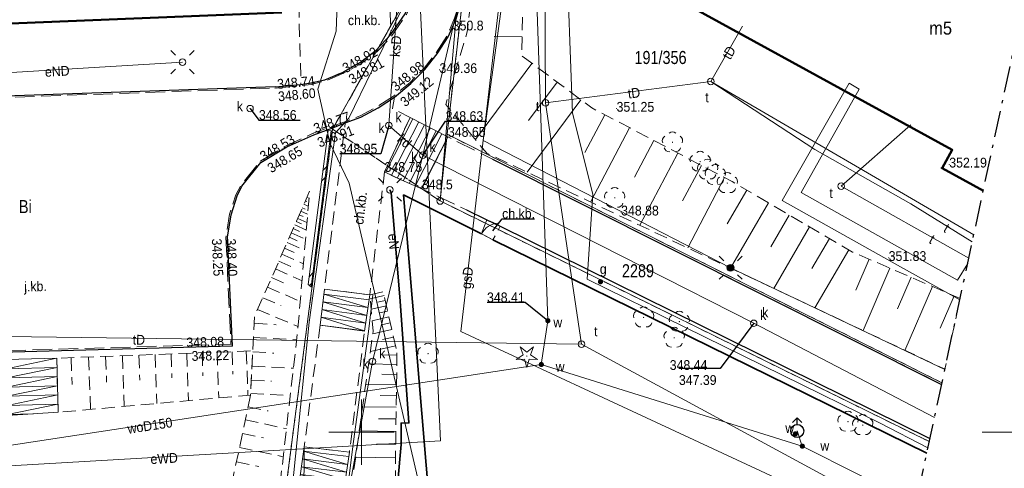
# Model space of a CAD drawing. Header units: metres. Extents: x 6605396 to 6605688, y 5559202 to 5559407.
# Tile 5 of 12: x 6605574 to 6605649, y 5559247 to 5559282. Entities that reach past the tile are written whole.
import ezdxf

# ---------------------------------------------------------------- set-up
doc = ezdxf.new("R2010")
doc.units = ezdxf.units.M
doc.header["$MEASUREMENT"] = 0
for name, pattern in [('1.0_0.5', [1.5, 1, -0.5]), ('1.5_0.5', [2, 1.5, -0.5]), ('212-500', [3.5, 2, -0.625, 0.25, -0.625]), ('219-500', [0]), ('egug-500', [1, 0.5, -0.5]), ('otof_500', [0])]:
    doc.linetypes.add(name, pattern=pattern)
doc.layers.get('0').update_dxf_attribs({"color": 2, "linetype": 'CONTINUOUS', "lineweight": 5})
for name, color, linetype in [('000 Inne (niezydentyfikowane)', 7, 'CONTINUOUS'), ('202-punkt graniczny', 7, 'CONTINUOUS'), ('203-punkt graniczny', 7, 'CONTINUOUS'), ('210-oznaczenie konturu użytku gruntowego', 7, 'CONTINUOUS'), ('211-numer działki ewidencyjnej', 7, 'CONTINUOUS'), ('218-kontur użytku gruntowego', 7, 'CONTINUOUS'), ('219-działka ewidencyjna', 7, 'CONTINUOUS'), ('312-budynek ewidencyjny', 7, 'CONTINUOUS'), ('312-oznaczenie budynku ewidencyjnego-Atr117', 7, 'CONTINUOUS'), ('chodnik', 7, 'CONTINUOUS'), ('chodnik-Atr17', 7, 'CONTINUOUS'), ('drzewo iglaste', 7, 'CONTINUOUS'), ('drzewo liściaste', 7, 'CONTINUOUS'), ('furtka', 7, 'CONTINUOUS'), ('hydrant', 7, 'CONTINUOUS'), ('inna budowla', 7, 'CONTINUOUS'), ('jezdnia', 7, 'CONTINUOUS'), ('jezdnia-Atr17', 7, 'CONTINUOUS'), ('komora podziemna', 7, 'CONTINUOUS'), ('krawężnik', 7, 'CONTINUOUS'), ('latarnia', 7, 'CONTINUOUS'), ('maszt oświetleniowy', 7, 'CONTINUOUS'), ('Obszar opracowania', 7, 'CONTINUOUS'), ('obudowa ochronna przewodu', 7, 'CONTINUOUS'), ('ogrodzenie trwałe', 7, 'CONTINUOUS'), ('pikieta naturalna', 7, 'CONTINUOUS'), ('pikieta naturalna-Atr2', 7, 'CONTINUOUS'), ('pikieta sztuczna', 7, 'CONTINUOUS'), ('pikieta sztuczna-Atr2', 7, 'CONTINUOUS'), ('plac gier i zabaw', 7, 'CONTINUOUS'), ('przewód ciepłowniczy', 7, 'CONTINUOUS'), ('przewód elektroenergetyczny podziemny', 7, 'CONTINUOUS'), ('przewód elektroenergetyczny podziemny-Atr1', 7, 'CONTINUOUS'), ('przewód gazowy', 7, 'CONTINUOUS'), ('przewód gazowy-Atr1', 7, 'CONTINUOUS'), ('przewód kanalizacyjny', 7, 'CONTINUOUS'), ('przewód kanalizacyjny-Atr1', 7, 'CONTINUOUS'), ('przewód telekomunikacyjny podziemny', 7, 'CONTINUOUS'), ('przewód telekomunikacyjny podziemny-Atr1', 7, 'CONTINUOUS'), ('przewód wodociągowy', 7, 'CONTINUOUS'), ('przewód wodociągowy-Atr1', 7, 'CONTINUOUS'), ('Punkt budynku', 7, 'CONTINUOUS'), ('rzedna', 7, 'CONTINUOUS'), ('rzedna-Atr2', 7, 'CONTINUOUS'), ('rzedna-Atr3', 7, 'CONTINUOUS'), ('schody w ciągu komunikacyjnym', 7, 'CONTINUOUS'), ('skarpa nieumocniona', 7, 'CONTINUOUS'), ('studnia kanalizacyjna', 7, 'CONTINUOUS'), ('studnia kanalizacyjna-Atr17', 7, 'CONTINUOUS'), ('słup przewodów napowietrznych', 7, 'CONTINUOUS'), ('Wstawianie ramki sekcyjnej z opisem', 7, 'CONTINUOUS'), ('właz do komory lub kanału - okrągły', 7, 'CONTINUOUS'), ('właz do komory lub kanału - okrągły-Atr17', 7, 'CONTINUOUS'), ('zasuwa lub zawór', 7, 'CONTINUOUS'), ('zasuwa lub zawór-Atr17', 7, 'CONTINUOUS'), ('ściana oporowa (poligon)', 7, 'CONTINUOUS')]:
    doc.layers.add(name, color=color, linetype=linetype)
doc.styles.get("Standard").update_dxf_attribs({"font": 'Working1250.shx', "width": 0.75})
doc.linetypes.add('902-500', pattern='A,3.75,0,[1,ksztalty.shx,S=0.5,R=0,X=0,Y=0],3.75', length=7.5)

# ---------------------------------------------------------------- blocks, each defined once
blk = doc.blocks.new('PUNKTBUD')
at = {"color": 0}
blk.add_circle((0, 0), 0.045, dxfattribs=at)
blk = doc.blocks.new('203')
at = {"linetype": 'Continuous', "lineweight": 0}
h = blk.add_hatch(color=0, dxfattribs=at)
edge = h.paths.add_edge_path()
edge.add_arc((0, 0), 0.045, 0, 360)
blk = doc.blocks.new('202')
at = {"color": 0, "linetype": 'Continuous', "lineweight": 0}
blk.add_circle((0, 0), 0.25, dxfattribs=at)
blk = doc.blocks.new('OP021')
at = {"linetype": 'Continuous', "lineweight": 13}
h = blk.add_hatch(color=0, dxfattribs=at)
edge = h.paths.add_edge_path()
edge.add_arc((0, 0), 0.05, 0, 360)
at = {"color": 0, "linetype": 'Continuous', "lineweight": 13}
for centre, start, end in [((0, 0.4), 49.272, 130.728), ((-0.38, 0.124), 121.308, 202.548), ((0.38, 0.124), 337.452, 58.692), ((-0.235, -0.324), 193.221, 274.871), ((0.235, -0.324), 265.129, 346.779)]:
    blk.add_arc(centre, 0.4, start, end, dxfattribs=at)
blk = doc.blocks.new('US15')
at = {"color": 0, "linetype": 'Continuous', "lineweight": 13}
blk.add_circle((0, 0), 0.25, dxfattribs=at)
blk = doc.blocks.new('US22')
at = {"color": 0, "linetype": 'Continuous', "lineweight": 13}
blk.add_circle((0, 0), 0.25, dxfattribs=at)
blk = doc.blocks.new('PW01')
at = {"linetype": 'Continuous', "lineweight": 13}
h = blk.add_hatch(color=0, dxfattribs=at)
edge = h.paths.add_edge_path()
edge.add_arc((0, 0), 0.045, 0, 360)
blk = doc.blocks.new('SUEM')
at = {"linetype": 'Continuous'}
h = blk.add_hatch(color=0, dxfattribs=at)
h.dxf.hatch_style = 1
edge = h.paths.add_edge_path()
edge.add_arc((0, 0), 0.25, 0, 360)
at = {"color": 0, "linetype": 'Continuous'}
for p, q in [((-0.53, 0.531), (-0.882, 0.885)), ((0.532, 0.531), (0.884, 0.885)), ((-0.53, -0.53), (-0.882, -0.883)), ((0.532, -0.53), (0.884, -0.883))]:
    blk.add_line(p, q, dxfattribs=at)
blk.add_circle((0, 0), 0.25, dxfattribs=at)
blk = doc.blocks.new('SM01')
at = {"color": 0, "linetype": 'Continuous', "lineweight": 13}
for p, q in [((-0.53, 0.531), (-0.883, 0.884)), ((0.531, 0.531), (0.884, 0.884)), ((-0.53, -0.53), (-0.883, -0.883)), ((0.531, -0.53), (0.884, -0.883))]:
    blk.add_line(p, q, dxfattribs=at)
blk.add_circle((0, 0), 0.25, dxfattribs=at)
blk = doc.blocks.new('US25')
at = {"linetype": 'Continuous', "lineweight": 0}
h = blk.add_hatch(color=0, dxfattribs=at)
edge = h.paths.add_edge_path()
edge.add_arc((0, 0), 0.2, 0, 360)
blk = doc.blocks.new('SUWH')
at = {"color": 0, "linetype": 'Continuous'}
for p in [(-0.354, 0.646), (0, 0.5), (0.354, 0.646)]:
    blk.add_line(p, (0, 1), dxfattribs=at)
blk.add_circle((0, 0), 0.5, dxfattribs=at)
blk = doc.blocks.new('OK04')
at = {"color": 0, "linetype": 'Continuous', "lineweight": 0}
blk.add_arc((1.5, 0.001), 1.5, 120, 180, dxfattribs=at)
blk = doc.blocks.new('OP011')
at = {"linetype": 'Continuous', "lineweight": 13}
h = blk.add_hatch(color=0, dxfattribs=at)
edge = h.paths.add_edge_path()
edge.add_arc((0, 0), 0.05, 0, 360)
at = {"color": 0, "linetype": 'Continuous', "lineweight": 13}
for p, q in [((-0.828, -0.268), (-0.283, 0.093)), ((-0.283, 0.093), (-0.512, 0.706)), ((-0.512, 0.706), (0, 0.299)), ((0, 0.299), (0.512, 0.706)), ((0.512, 0.706), (0.283, 0.093)), ((0.283, 0.093), (0.828, -0.268)), ((-0.175, -0.24), (-0.828, -0.268)), ((0, -0.87), (-0.175, -0.24)), ((0.175, -0.24), (0, -0.87)), ((0.828, -0.268), (0.175, -0.24))]:
    blk.add_line(p, q, dxfattribs=at)

msp = doc.modelspace()

# ---------------------------------------------------------------- linework, layer by layer
at = {"layer": '000 Inne (niezydentyfikowane)', "color": 7, "linetype": 'Continuous', "lineweight": 13}
for p, q in [((6605612.28, 5559280.25), (6605610.14, 5559280.3)), ((6605613.04, 5559278.23), (6605608.71, 5559272.41)), ((6605614.97, 5559276.8), (6605612.78, 5559273.85)), ((6605616.79, 5559275.45), (6605612.67, 5559269.91)), ((6605618.62, 5559274.3), (6605617.1, 5559271.42)), ((6605620.5, 5559273.31), (6605617.52, 5559267.62)), ((6605622.37, 5559272.34), (6605620.89, 5559269.53)), ((6605624.2, 5559271.37), (6605621.3, 5559265.84)), ((6605626.01, 5559270.42), (6605624.58, 5559267.7)), ((6605627.79, 5559269.49), (6605624.97, 5559264.11)), ((6605629.5, 5559268.52), (6605628, 5559265.96)), ((6605631.14, 5559267.56), (6605628.23, 5559262.57)), ((6605632.74, 5559266.62), (6605631.33, 5559264.2)), ((6605634.3, 5559265.72), (6605631.55, 5559261.01)), ((6605635.81, 5559264.83), (6605634.48, 5559262.54)), ((6605637.29, 5559263.96), (6605634.7, 5559259.52)), ((6605638.86, 5559263.24), (6605637.84, 5559260.88)), ((6605640.45, 5559262.56), (6605638.4, 5559257.78)), ((6605642.07, 5559261.86), (6605641.03, 5559259.44)), ((6605601.73, 5559260.46), (6605600.66, 5559260.22)), ((6605643.71, 5559261.16), (6605641.6, 5559256.27)), ((6605601.81, 5559260.08), (6605601.25, 5559259.96)), ((6605645.36, 5559260.44), (6605644.29, 5559257.97)), ((6605601.9, 5559259.68), (6605600.73, 5559259.42)), ((6605601.99, 5559259.27), (6605601.38, 5559259.13)), ((6605602.09, 5559258.83), (6605600.81, 5559258.54)), ((6605602.2, 5559258.37), (6605601.52, 5559258.22)), ((6605602.31, 5559257.86), (6605600.85, 5559257.53)), ((6605602.44, 5559257.27), (6605601.6, 5559257.09)), ((6605602.59, 5559256.62), (6605600.67, 5559256.19)), ((6605602.71, 5559255.93), (6605601.66, 5559255.9)), ((6605602.7, 5559255.2), (6605600.53, 5559255.23)), ((6605602.69, 5559254.43), (6605601.56, 5559254.45)), ((6605602.68, 5559253.63), (6605600.31, 5559253.67)), ((6605602.66, 5559252.8), (6605601.43, 5559252.82)), ((6605602.65, 5559251.93), (6605600.08, 5559251.96)), ((6605602.64, 5559251.02), (6605601.3, 5559251.04)), ((6605602.63, 5559250.07), (6605599.82, 5559250.11)), ((6605602.61, 5559249.08), (6605601.15, 5559249.1)), ((6605602.6, 5559248.05), (6605599.54, 5559248.09))]:
    msp.add_line(p, q, dxfattribs=at)
at = {"layer": '218-kontur użytku gruntowego', "color": 3, "linetype": 'egug-500', "lineweight": 18, "flags": 128}
for points in [[(6605604.2, 5559284.6), (6605597.78, 5559273.2)], [(6605597.78, 5559273.2), (6605604.2, 5559284.6)], [(6605606.55, 5559272.81), (6605607.82, 5559283.98)], [(6605607.82, 5559283.98), (6605606.55, 5559272.81)], [(6605593.27, 5559238.55), (6605597.78, 5559273.2)], [(6605597.78, 5559273.2), (6605593.27, 5559238.55)], [(6605597.78, 5559273.2), (6605606.02, 5559267.7)], [(6605606.02, 5559267.7), (6605597.78, 5559273.2)], [(6605644.431, 5559253.784), (6605606.55, 5559272.81)], [(6605606.55, 5559272.81), (6605644.431, 5559253.784)], [(6605606.02, 5559267.7), (6605643.462, 5559249.287)], [(6605643.462, 5559249.287), (6605606.02, 5559267.7)]]:
    msp.add_lwpolyline(points, dxfattribs=at)
at = {"layer": '219-działka ewidencyjna', "color": 7, "linetype": '219-500', "lineweight": 18, "flags": 128}
for points in [[(6605606.02, 5559267.7), (6605609.96, 5559313.32)], [(6605604.2, 5559284.6), (6605597.78, 5559273.2)], [(6605607.82, 5559283.98), (6605606.55, 5559272.81)], [(6605597.78, 5559273.2), (6605589.649, 5559210.756)], [(6605606.02, 5559267.7), (6605606.55, 5559272.81)], [(6605644.431, 5559253.784), (6605606.55, 5559272.81)], [(6605643.462, 5559249.287), (6605606.02, 5559267.7)]]:
    msp.add_lwpolyline(points, dxfattribs=at)
at = {"layer": '312-budynek ewidencyjny', "color": 7, "linetype": 'Continuous', "lineweight": 50, "flags": 128}
for points in [[(6605645.21, 5559271.62), (6605618.86, 5559286.08)], [(6605593.89, 5559282.13), (6605568.06, 5559281.07)], [(6605644.44, 5559270.22), (6605645.21, 5559271.62)], [(6605647.599, 5559268.486), (6605644.44, 5559270.22)]]:
    msp.add_lwpolyline(points, dxfattribs=at)
at = {"layer": 'chodnik', "color": 7, "linetype": '1.0_0.5', "lineweight": 18, "flags": 128}
for points in [[(6605595.19, 5559282.75), (6605595.36, 5559276.62), (6605596.12, 5559276.74), (6605597.18, 5559276.97), (6605598.58, 5559277.57), (6605599.92, 5559278.32), (6605601.11, 5559279.23), (6605602.25, 5559280.44), (6605601.83, 5559291.06), (6605601.78, 5559291.05), (6605597.75, 5559290.91), (6605597.97, 5559284.81), (6605596.7, 5559283.86), (6605595.8, 5559283.19)], [(6605603.71, 5559274.09), (6605602.36, 5559274.77), (6605602.51, 5559275.65), (6605601.28, 5559274.84), (6605599.94, 5559274.11), (6605598.75, 5559273.67), (6605597.15, 5559260.96), (6605600.63, 5559260.52), (6605601.76, 5559269.92), (6605603.08, 5559269.29), (6605601.76, 5559269.92)], [(6605609.6, 5559266.27), (6605609.18, 5559265.18), (6605610.06, 5559264.73), (6605610.61, 5559265.78)], [(6605596.82, 5559258.2), (6605595.61, 5559248.88), (6605599.07, 5559248.48), (6605600.23, 5559257.75)]]:
    msp.add_lwpolyline(points, close=True, dxfattribs=at)
at = {"layer": 'chodnik-Atr17', "color": 7, "flags": 128}
msp.add_lwpolyline([(6605610.06, 5559265.41), (6605610.76, 5559266.34), (6605613.236, 5559266.34)], dxfattribs=at)
at = {"layer": 'furtka', "color": 7, "linetype": 'otof_500', "lineweight": 18, "flags": 128}
msp.add_lwpolyline([(6605609.18, 5559265.18), (6605610.06, 5559264.73)], dxfattribs=at)
at = {"layer": 'inna budowla', "color": 7, "linetype": 'Continuous', "lineweight": 18, "flags": 128}
msp.add_lwpolyline([(6605597.05, 5559231.05), (6605597.69, 5559235.54), (6605598.76, 5559244.39), (6605599.34, 5559248.91), (6605600.56, 5559257.91), (6605600.87, 5559260.52)], dxfattribs=at)
at = {"layer": 'jezdnia', "color": 7, "linetype": '1.5_0.5', "lineweight": 18, "flags": 128}
msp.add_lwpolyline([(6605569.83, 5559275.53), (6605570.33, 5559261.6), (6605559.04, 5559261.38), (6605559.35, 5559257.42), (6605570.48, 5559257.58), (6605570.53, 5559256.19), (6605590, 5559256.74), (6605589.61, 5559264.93), (6605589.89, 5559266.69), (6605590.37, 5559268.16), (6605590.76, 5559268.9), (6605592.25, 5559270.75), (6605594.22, 5559271.93), (6605596.3, 5559272.88), (6605597.78, 5559273.42), (6605598.73, 5559273.76), (6605599.9, 5559274.21), (6605601.23, 5559274.94), (6605602.45, 5559275.72), (6605603.71, 5559276.78), (6605604.79, 5559277.86), (6605605.7, 5559279.04), (6605606.53, 5559280.33), (6605607.12, 5559281.69), (6605607.54, 5559283.16), (6605609.69, 5559306.63), (6605609.81, 5559307.3), (6605610.33, 5559308.33), (6605610.73, 5559309), (6605611.42, 5559309.83), (6605611.91, 5559310.27), (6605612.77, 5559310.93), (6605613.51, 5559311.2), (6605613.85, 5559311.23), (6605614.22, 5559312.04), (6605606.93, 5559315.54), (6605605.44, 5559298.46), (6605604.25, 5559284.49), (6605604.04, 5559283.39), (6605603.44, 5559281.98), (6605602.3, 5559280.31), (6605601.2, 5559279.15), (6605599.98, 5559278.22), (6605598.62, 5559277.47), (6605597.22, 5559276.88), (6605596.13, 5559276.62), (6605595.35, 5559276.53), (6605593.39, 5559276.34)], close=True, dxfattribs=at)
for points in [[(6605644.405, 5559253.666), (6605610.02, 5559270.9), (6605606.61, 5559272.6), (6605604.6, 5559268.62), (6605608.03, 5559267.02)], [(6605608.03, 5559267.02), (6605610.61, 5559265.78), (6605643.511, 5559249.514)]]:
    msp.add_lwpolyline(points, dxfattribs=at)
at = {"layer": 'krawężnik', "color": 7, "linetype": 'Continuous', "lineweight": 25, "flags": 128}
for points in [[(6605596.35, 5559272.77), (6605597.8, 5559273.31), (6605598.75, 5559273.67), (6605599.94, 5559274.11), (6605601.28, 5559274.84), (6605602.51, 5559275.65), (6605603.77, 5559276.68), (6605604.85, 5559277.77), (6605605.79, 5559278.97), (6605606.64, 5559280.26), (6605607.23, 5559281.65), (6605607.66, 5559283.13), (6605609.79, 5559306.64)], [(6605599.92, 5559278.32), (6605601.11, 5559279.23), (6605602.25, 5559280.44), (6605603.33, 5559282.02), (6605603.94, 5559283.39), (6605604.13, 5559284.48), (6605605.14, 5559295.9)], [(6605593.38, 5559276.44), (6605595.36, 5559276.62), (6605596.12, 5559276.74), (6605597.18, 5559276.97), (6605598.58, 5559277.57), (6605599.92, 5559278.32)], [(6605593.38, 5559276.44), (6605569.74, 5559275.61), (6605570.22, 5559261.68), (6605559.14, 5559261.48)], [(6605590.02, 5559266.65), (6605590.47, 5559268.1), (6605590.84, 5559268.84), (6605592.29, 5559270.65), (6605594.27, 5559271.84), (6605596.35, 5559272.77)], [(6605610.02, 5559270.9), (6605644.405, 5559253.666)], [(6605559.35, 5559257.33), (6605570.39, 5559257.49), (6605570.45, 5559256.08), (6605590.12, 5559256.61), (6605589.74, 5559264.94), (6605590.02, 5559266.65)], [(6605608.03, 5559267.02), (6605609.6, 5559266.27), (6605610.61, 5559265.78), (6605643.511, 5559249.514)]]:
    msp.add_lwpolyline(points, dxfattribs=at)
at = {"layer": 'Obszar opracowania', "color": 7, "linetype": '212-500', "lineweight": 25, "flags": 128}
msp.add_lwpolyline([(6605574.41, 5559385.49), (6605566.82, 5559298.44), (6605521.47, 5559277.55), (6605522.93, 5559208.52), (6605592.75, 5559210.86), (6605640.73, 5559236.61), (6605668.25, 5559364.32)], close=True, dxfattribs=at)
at = {"layer": 'obudowa ochronna przewodu', "color": 1, "linetype": 'Continuous', "lineweight": 35, "flags": 128}
msp.add_lwpolyline([(6605602, 5559237.73), (6605598.73, 5559237.99), (6605598.66, 5559237.99), (6605598.73, 5559237.99), (6605602, 5559237.73), (6605603.04, 5559249.06), (6605603.02, 5559250.71), (6605603.62, 5559250.72), (6605602.95, 5559260.03), (6605602.27, 5559268.34), (6605602.17, 5559268.56)], dxfattribs=at)
at = {"layer": 'ogrodzenie trwałe', "color": 7, "linetype": '902-500', "lineweight": 35, "flags": 128}
for points in [[(6605609.18, 5559265.18), (6605603.21, 5559268.16), (6605605.3, 5559243.23), (6605606.63, 5559242.54)], [(6605643.273, 5559248.409), (6605610.06, 5559264.73)]]:
    msp.add_lwpolyline(points, dxfattribs=at)
at = {"layer": 'plac gier i zabaw', "color": 7, "linetype": '1.0_0.5', "lineweight": 18, "flags": 128}
msp.add_lwpolyline([(6605643.273, 5559248.409), (6605610.06, 5559264.73), (6605609.18, 5559265.18), (6605603.21, 5559268.16), (6605605.3, 5559243.23)], dxfattribs=at)
at = {"layer": 'przewód ciepłowniczy', "color": 212, "linetype": 'Continuous', "lineweight": 18, "flags": 128}
msp.add_lwpolyline([(6605645.801, 5559260.145), (6605641.26, 5559262.65), (6605632.21, 5559267.74), (6605637.33, 5559276.72), (6605638.09, 5559276.27), (6605633.66, 5559268.36), (6605645.63, 5559261.63), (6605646.4, 5559262.921)], dxfattribs=at)
at = {"layer": 'przewód elektroenergetyczny podziemny', "color": 1, "linetype": 'Continuous', "lineweight": 18, "flags": 128}
for points in [[(6605590.942, 5559210.799), (6605591.33, 5559210.93), (6605593.89, 5559237.92), (6605595.99, 5559258.44), (6605597.99, 5559272.92), (6605599.03, 5559274.03), (6605604.31, 5559284.94), (6605603.62, 5559300.19), (6605602.62, 5559311.72), (6605598.84, 5559323.47), (6605598.12, 5559343.5)], [(6605644.653, 5559254.814), (6605628.25, 5559262.59), (6605609.31, 5559272.34), (6605611.55, 5559288.75), (6605613.46, 5559305), (6605618.41, 5559314.16), (6605615.29, 5559316.14)], [(6605605.78, 5559314.82), (6605604.34, 5559310.22), (6605602.8, 5559307.79), (6605601.04, 5559306.33), (6605599.45, 5559303.65), (6605598.48, 5559292.34), (6605598.06, 5559280.7), (6605596.65, 5559276.26), (6605597.58, 5559272.15), (6605599.05, 5559269.06), (6605604.88, 5559244.04)], [(6605569.53, 5559247.24), (6605606.04, 5559249.34), (6605604.09, 5559291.09), (6605603.25, 5559311.57), (6605592.7, 5559310.99)], [(6605563.12, 5559280.45), (6605563.81, 5559278.59), (6605567.67, 5559277.2), (6605586.29, 5559278.32)], [(6605602, 5559237.73), (6605603.04, 5559249.06), (6605603.02, 5559250.71), (6605603.62, 5559250.72), (6605602.95, 5559260.03), (6605602.27, 5559268.34), (6605602.17, 5559268.56)]]:
    msp.add_lwpolyline(points, dxfattribs=at)
at = {"layer": 'przewód gazowy', "color": 52, "linetype": 'Continuous', "lineweight": 18, "flags": 128}
for points in [[(6605641.85, 5559241.808), (6605607.59, 5559257.71), (6605612, 5559295.51), (6605613.69, 5559307), (6605615.02, 5559312.65), (6605623.63, 5559328.12), (6605630.97, 5559342.28)], [(6605616.55, 5559302.76), (6605615.72, 5559300.88), (6605615.42, 5559299.11), (6605615.66, 5559287.56), (6605616.15, 5559274.42), (6605617.7, 5559268.22), (6605617.28, 5559261.71), (6605639.71, 5559250.7), (6605643.357, 5559248.8)]]:
    msp.add_lwpolyline(points, dxfattribs=at)
at = {"layer": 'przewód kanalizacyjny', "color": 34, "linetype": 'Continuous', "lineweight": 18, "flags": 128}
for points in [[(6605598.22, 5559241.19), (6605600.84, 5559255.41), (6605604.69, 5559271.21), (6605611.95, 5559302.08), (6605612.54, 5559313.34), (6605611.71, 5559348.4), (6605636.19, 5559359.14), (6605647.05, 5559355.53), (6605655.79, 5559351.81), (6605659.73, 5559350.24), (6605664.614, 5559347.448)], [(6605595.35, 5559333.19), (6605596.33, 5559326.9), (6605597.79, 5559310.05), (6605602.37, 5559303.98), (6605603.11, 5559288.5), (6605602.09, 5559273.48)], [(6605602.09, 5559273.48), (6605604.69, 5559271.21)], [(6605604.69, 5559271.21), (6605630.02, 5559258.34), (6605643.859, 5559251.13)]]:
    msp.add_lwpolyline(points, dxfattribs=at)
at = {"layer": 'przewód telekomunikacyjny podziemny', "color": 30, "linetype": 'Continuous', "lineweight": 18, "flags": 128}
for points in [[(6605616.84, 5559256.75), (6605614.09, 5559275.21), (6605613.96, 5559299.94)], [(6605626.74, 5559276.85), (6605629.15, 5559281.08)], [(6605614.09, 5559275.21), (6605626.74, 5559276.85)], [(6605626.74, 5559276.85), (6605646.87, 5559265.104)], [(6605646.755, 5559264.571), (6605642.05, 5559267.48), (6605634.71, 5559271.63), (6605626.74, 5559276.85)], [(6605646.487, 5559263.327), (6605636.71, 5559268.83), (6605642.05, 5559273.53)], [(6605568.96, 5559257.39), (6605616.84, 5559256.75)], [(6605616.84, 5559256.75), (6605642.118, 5559243.05)]]:
    msp.add_lwpolyline(points, dxfattribs=at)
at = {"layer": 'przewód wodociągowy', "color": 5, "linetype": 'Continuous', "lineweight": 18, "flags": 128}
for points in [[(6605613.76, 5559255.19), (6605614.26, 5559258.54), (6605613.37, 5559284.43), (6605612.63, 5559308.24), (6605614.16, 5559334.2), (6605619.52, 5559344.33), (6605630.28, 5559365.54)], [(6605561.6, 5559247.25), (6605613.76, 5559255.19)], [(6605613.76, 5559255.19), (6605633.74, 5559248.94), (6605642.444, 5559244.563)], [(6605633.35, 5559250.1), (6605633.74, 5559248.94)]]:
    msp.add_lwpolyline(points, dxfattribs=at)
at = {"layer": 'rzedna-Atr2', "color": 7, "flags": 128}
for points in [[(6605591.46, 5559274.77), (6605592.14, 5559273.89), (6605595.286, 5559273.89)], [(6605602.09, 5559273.48), (6605601.47, 5559271.31), (6605598.324, 5559271.31)], [(6605604.69, 5559271.21), (6605606.43, 5559273.8), (6605609.576, 5559273.8)], [(6605614.26, 5559258.54), (6605612.52, 5559259.93), (6605609.603, 5559259.93)], [(6605630.02, 5559258.34), (6605627.44, 5559254.88), (6605624.294, 5559254.88)]]:
    msp.add_lwpolyline(points, dxfattribs=at)
at = {"layer": 'schody w ciągu komunikacyjnym', "color": 7, "linetype": 'Continuous', "lineweight": 18, "flags": 128}
msp.add_lwpolyline([(6605603.08, 5559269.29), (6605604.6, 5559268.62), (6605606.61, 5559272.6), (6605603.71, 5559274.09), (6605601.76, 5559269.92)], close=True, dxfattribs=at)
for points in [[(6605601.831, 5559269.886), (6605603.932, 5559273.976)], [(6605602.283, 5559269.671), (6605604.377, 5559273.747)], [(6605602.734, 5559269.455), (6605604.822, 5559273.519)], [(6605603.187, 5559269.243), (6605605.267, 5559273.29)], [(6605603.645, 5559269.041), (6605605.711, 5559273.062)], [(6605604.104, 5559268.839), (6605606.156, 5559272.833)], [(6605604.562, 5559268.637), (6605606.601, 5559272.605)], [(6605597.15, 5559260.96), (6605596.82, 5559258.2), (6605596.82, 5559258.2), (6605600.23, 5559257.75), (6605600.23, 5559257.75), (6605600.63, 5559260.52), (6605600.63, 5559260.52), (6605597.15, 5559260.96), (6605596.82, 5559258.2), (6605600.23, 5559257.76), (6605596.89, 5559258.8), (6605600.32, 5559258.35), (6605596.96, 5559259.39), (6605600.4, 5559258.95), (6605597.03, 5559259.99), (6605600.49, 5559259.54), (6605597.11, 5559260.58), (6605600.57, 5559260.14)], [(6605576.67, 5559255.67), (6605576.77, 5559251.53), (6605576.77, 5559251.53), (6605572.89, 5559251.29), (6605572.89, 5559251.29), (6605572.78, 5559255.56), (6605572.78, 5559255.56), (6605576.67, 5559255.67), (6605572.78, 5559255.56), (6605576.67, 5559255.66), (6605572.8, 5559254.86), (6605576.69, 5559254.96), (6605572.82, 5559254.16), (6605576.7, 5559254.26), (6605572.83, 5559253.46), (6605576.72, 5559253.56), (6605572.85, 5559252.76), (6605576.74, 5559252.86), (6605572.87, 5559252.06), (6605576.75, 5559252.16), (6605572.89, 5559251.36), (6605574.87, 5559251.41)], [(6605595.61, 5559248.88), (6605595.06, 5559244.99), (6605595.06, 5559244.99), (6605598.5, 5559244.56), (6605598.5, 5559244.56), (6605599.07, 5559248.48), (6605599.07, 5559248.48), (6605595.61, 5559248.88), (6605595.57, 5559244.93), (6605598.5, 5559244.57), (6605595.14, 5559245.58), (6605598.59, 5559245.17), (6605595.23, 5559246.18), (6605598.67, 5559245.76), (6605595.31, 5559246.77), (6605598.76, 5559246.35), (6605595.4, 5559247.36), (6605598.85, 5559246.95), (6605595.48, 5559247.96), (6605598.93, 5559247.54), (6605595.56, 5559248.55), (6605599.02, 5559248.14)]]:
    msp.add_lwpolyline(points, dxfattribs=at)
at = {"layer": 'skarpa nieumocniona', "color": 7, "linetype": '1.0_0.5', "lineweight": 18, "flags": 128}
for points in [[(6605612.42, 5559286.26), (6605612.25, 5559278.82), (6605617.63, 5559274.82), (6605628.36, 5559269.19), (6605637.59, 5559263.79), (6605645.82, 5559260.24), (6605644.66, 5559254.83), (6605609.59, 5559271.36), (6605606.44, 5559275.09), (6605608.09, 5559280.65), (6605609.78, 5559294.86)], [(6605568.29, 5559236.83), (6605568.36, 5559231.79), (6605580.21, 5559231.91), (6605591.91, 5559229.92), (6605595.13, 5559257.97), (6605596.02, 5559268.44), (6605591.81, 5559258.88), (6605591.5, 5559252.85), (6605587.75, 5559235.15), (6605583.44, 5559236.81)], [(6605602.71, 5559256.08), (6605602.55, 5559244.5), (6605601.37, 5559235.35), (6605599.75, 5559228.54), (6605599.34, 5559226.13), (6605597.69, 5559213.51), (6605595.22, 5559212.18), (6605595.86, 5559218.92), (6605597.95, 5559235.29), (6605599.06, 5559244.46), (6605599.63, 5559248.74), (6605600.88, 5559257.73), (6605600.63, 5559260.52), (6605601.66, 5559260.75)], [(6605576.67, 5559255.67), (6605576.77, 5559251.53), (6605591.5, 5559252.85), (6605591.67, 5559256.23)]]:
    msp.add_lwpolyline(points, close=True, dxfattribs=at)
for points in [[(6605595.58, 5559267.45), (6605595.92, 5559267.3)], [(6605595.7, 5559267.71), (6605595.82, 5559267.66)], [(6605595.82, 5559267.98), (6605595.98, 5559267.91)], [(6605595.23, 5559266.64), (6605595.54, 5559266.51)], [(6605595.35, 5559266.91), (6605595.87, 5559266.68)], [(6605595.46, 5559267.18), (6605595.68, 5559267.08)], [(6605594.89, 5559265.87), (6605595.77, 5559265.48)], [(6605595, 5559266.13), (6605595.4, 5559265.96)], [(6605595.11, 5559266.37), (6605595.82, 5559266.06)], [(6605594.62, 5559265.27), (6605595.71, 5559264.79)], [(6605594.76, 5559265.59), (6605595.25, 5559265.37)], [(6605594.3, 5559264.53), (6605595.64, 5559263.94)], [(6605594.47, 5559264.92), (6605595.07, 5559264.66)], [(6605593.9, 5559263.62), (6605595.55, 5559262.89)], [(6605594.11, 5559264.1), (6605594.85, 5559263.77)], [(6605593.66, 5559263.09), (6605594.58, 5559262.69)], [(6605593.4, 5559262.5), (6605595.44, 5559261.6)], [(6605593.11, 5559261.84), (6605594.24, 5559261.34)], [(6605592.79, 5559261.11), (6605595.3, 5559260.01)], [(6605592.44, 5559260.3), (6605593.83, 5559259.69)], [(6605592.04, 5559259.4), (6605595.14, 5559258.09)], [(6605591.78, 5559258.36), (6605593.46, 5559258.23)], [(6605591.73, 5559257.25), (6605595.03, 5559257.08)], [(6605584.19, 5559255.95), (6605584.33, 5559252.21)], [(6605585.41, 5559256), (6605585.48, 5559254.16)], [(6605586.61, 5559256.04), (6605586.74, 5559252.42)], [(6605587.79, 5559256.08), (6605587.85, 5559254.31)], [(6605588.94, 5559256.13), (6605589.07, 5559252.63)], [(6605590.08, 5559256.17), (6605590.14, 5559254.45)], [(6605591.17, 5559256.21), (6605591.3, 5559252.83)], [(6605591.67, 5559256.15), (6605593.29, 5559256.06)], [(6605577.77, 5559255.71), (6605577.84, 5559253.67)], [(6605579.1, 5559255.76), (6605579.25, 5559251.75)], [(6605580.4, 5559255.81), (6605580.48, 5559253.84)], [(6605581.69, 5559255.86), (6605581.83, 5559251.98)], [(6605582.95, 5559255.9), (6605583.02, 5559254)], [(6605591.61, 5559255.06), (6605594.78, 5559254.9)], [(6605591.56, 5559254), (6605593.11, 5559253.92)], [(6605591.51, 5559252.96), (6605594.54, 5559252.81)], [(6605591.31, 5559251.96), (6605592.84, 5559251.64)], [(6605591.1, 5559250.95), (6605594.25, 5559250.28)], [(6605590.88, 5559249.91), (6605592.5, 5559249.57)], [(6605590.65, 5559248.84), (6605594, 5559248.13)], [(6605590.42, 5559247.73), (6605592.14, 5559247.37)]]:
    msp.add_lwpolyline(points, dxfattribs=at)
at = {"layer": 'Wstawianie ramki sekcyjnej z opisem', "color": 7, "linetype": 'Continuous', "lineweight": 13, "flags": 128}
for points in [[(6605600, 5559247.5), (6605600, 5559252.5)], [(6605597.5, 5559250), (6605602.5, 5559250)], [(6605647.5, 5559250), (6605652.5, 5559250)]]:
    msp.add_lwpolyline(points, dxfattribs=at)
at = {"layer": 'ściana oporowa (poligon)', "color": 7, "linetype": 'Continuous', "lineweight": 18, "flags": 128}
msp.add_lwpolyline([(6605596.14, 5559261.12), (6605595.9, 5559261.31), (6605597.43, 5559273.09), (6605597.66, 5559273.07)], close=True, dxfattribs=at)
msp.add_lwpolyline([(6605596.14, 5559261.12), (6605595.9, 5559261.31), (6605597.43, 5559273.09), (6605597.66, 5559273.07)], close=True, dxfattribs=at)
for points in [[(6605597.033, 5559270.031), (6605597.309, 5559270.307)], [(6605596.927, 5559269.218), (6605597.205, 5559269.497)], [(6605595.977, 5559261.904), (6605596.278, 5559262.205)], [(6605596.006, 5559261.226), (6605596.175, 5559261.395)]]:
    msp.add_lwpolyline(points, dxfattribs=at)

# ---------------------------------------------------------------- block references
at = {"layer": '202-punkt graniczny', "color": 7, "linetype": 'Continuous', "lineweight": 18}
msp.add_blockref('202', (6605606.02, 5559267.7), dxfattribs=at)
at = {"layer": '203-punkt graniczny', "color": 7, "linetype": 'Continuous', "lineweight": 18}
for p in [(6605597.78, 5559273.2), (6605606.55, 5559272.81)]:
    msp.add_blockref('203', p, dxfattribs=at)
at = {"layer": 'drzewo iglaste', "color": 94, "linetype": 'Continuous', "lineweight": 18}
msp.add_blockref('OP011', (6605612.65, 5559255.83), dxfattribs=at)
at = {"layer": 'drzewo liściaste', "color": 94, "linetype": 'Continuous', "lineweight": 18}
for p in [(6605623.8, 5559272.19), (6605625.92, 5559270.72), (6605626.49, 5559270.11), (6605627.08, 5559269.69), (6605628, 5559269.07), (6605619.38, 5559267.94), (6605621.59, 5559258.79), (6605624.33, 5559258.47), (6605623.93, 5559257.24), (6605605.09, 5559256.02), (6605637.24, 5559250.81), (6605638.37, 5559250.55)]:
    msp.add_blockref('OP021', p, dxfattribs=at)
at = {"layer": 'furtka', "color": 7, "linetype": 'Continuous', "lineweight": 18, "rotation": 332.916}
msp.add_blockref('OK04', (6605609.18, 5559265.18), dxfattribs=at)
at = {"layer": 'hydrant', "color": 5, "linetype": 'Continuous', "lineweight": 18}
msp.add_blockref('SUWH', (6605633.35, 5559250.1), dxfattribs=at)
at = {"layer": 'komora podziemna', "color": 30, "linetype": 'Continuous', "lineweight": 18}
for p in [(6605626.74, 5559276.85), (6605614.09, 5559275.21), (6605636.71, 5559268.83), (6605616.84, 5559256.75)]:
    msp.add_blockref('US15', p, dxfattribs=at)
at = {"layer": 'latarnia', "color": 7, "linetype": 'Continuous', "lineweight": 18}
for p in [(6605586.29, 5559278.32), (6605602.17, 5559268.56)]:
    msp.add_blockref('SM01', p, dxfattribs=at)
at = {"layer": 'maszt oświetleniowy', "color": 7, "linetype": 'Continuous', "lineweight": 18}
msp.add_blockref('SUEM', (6605628.25, 5559262.59), dxfattribs=at)
at = {"layer": 'pikieta naturalna', "color": 7, "linetype": 'Continuous', "lineweight": 13}
for p in [(6605606.98, 5559280.99), (6605604.62, 5559268.83)]:
    msp.add_blockref('PW01', p, dxfattribs=at)
at = {"layer": 'pikieta sztuczna', "color": 7, "linetype": 'Continuous', "lineweight": 13}
for p in [(6605598.58, 5559277.57), (6605598.62, 5559277.47), (6605605.96, 5559277.73), (6605593.38, 5559276.44), (6605593.39, 5559276.34), (6605602.45, 5559275.72), (6605602.51, 5559275.65), (6605619.52, 5559274.77), (6605596.3, 5559272.88), (6605596.35, 5559272.77), (6605606.61, 5559272.6), (6605592.25, 5559270.75), (6605592.29, 5559270.65), (6605644.99, 5559270.5), (6605601.76, 5559269.92), (6605619.87, 5559266.83), (6605589.61, 5559264.93), (6605589.74, 5559264.94), (6605640.35, 5559263.35), (6605590, 5559256.74), (6605590.12, 5559256.61)]:
    msp.add_blockref('PW01', p, dxfattribs=at)
at = {"layer": 'Punkt budynku', "color": 5, "linetype": 'Continuous', "lineweight": 18}
for p in [(6605645.21, 5559271.62), (6605644.44, 5559270.22)]:
    msp.add_blockref('PUNKTBUD', p, dxfattribs=at)
at = {"layer": 'rzedna', "color": 34, "linetype": 'Continuous', "lineweight": 18}
for p in [(6605591.46, 5559274.77), (6605602.09, 5559273.48), (6605604.69, 5559271.21), (6605630.02, 5559258.34), (6605630.02, 5559258.34)]:
    msp.add_blockref('PW01', p, dxfattribs=at)
at = {"layer": 'rzedna', "color": 5, "linetype": 'Continuous', "lineweight": 18}
msp.add_blockref('PW01', (6605614.26, 5559258.54), dxfattribs=at)
at = {"layer": 'studnia kanalizacyjna', "color": 34, "linetype": 'Continuous', "lineweight": 18}
for p in [(6605602.09, 5559273.48), (6605604.69, 5559271.21), (6605630.02, 5559258.34), (6605600.84, 5559255.41)]:
    msp.add_blockref('US15', p, dxfattribs=at)
at = {"layer": 'słup przewodów napowietrznych', "color": 7, "linetype": 'Continuous', "lineweight": 18}
msp.add_blockref('US15', (6605586.29, 5559278.32), dxfattribs=at)
at = {"layer": 'właz do komory lub kanału - okrągły', "color": 7, "linetype": 'Continuous', "lineweight": 18}
for p in [(6605626.74, 5559276.85), (6605591.46, 5559274.77), (6605614.09, 5559275.21), (6605602.09, 5559273.48), (6605604.69, 5559271.21), (6605636.71, 5559268.83), (6605630.02, 5559258.34), (6605616.84, 5559256.75), (6605600.84, 5559255.41)]:
    msp.add_blockref('US22', p, dxfattribs=at)
at = {"layer": 'zasuwa lub zawór', "color": 52, "linetype": 'Continuous', "lineweight": 18}
msp.add_blockref('US25', (6605618.29, 5559261.52), dxfattribs=at)
at = {"layer": 'zasuwa lub zawór', "color": 5, "linetype": 'Continuous', "lineweight": 18}
for p in [(6605614.26, 5559258.54), (6605613.76, 5559255.19), (6605633.21, 5559249.88), (6605633.74, 5559248.94)]:
    msp.add_blockref('US25', p, dxfattribs=at)

# ---------------------------------------------------------------- texts
at = {"layer": '210-oznaczenie konturu użytku gruntowego', "color": 3, "linetype": 'Continuous', "lineweight": 13, "insert": (6605574.26, 5559267.273333), "char_height": 1, "attachment_point": 5, "line_spacing_factor": 0.6}
msp.add_mtext('\\fArial|b0|i0|c238238|p39;\\H1x;\\W0.79;Bi', dxfattribs=at)
at = {"layer": '211-numer działki ewidencyjnej', "color": 7, "linetype": 'Continuous', "lineweight": 13, "char_height": 1, "attachment_point": 7, "line_spacing_factor": 0.6}
for s, insert in [('\\fArial|b0|i0|c238238|p39;\\H1x;\\W0.79;191/356', (6605620.89, 5559278.166667)), ('\\fArial|b0|i0|c238238|p39;\\H1x;\\W0.79;2289', (6605619.93, 5559261.846667))]:
    msp.add_mtext(s, dxfattribs=dict(at, insert=insert))
at = {"layer": '312-oznaczenie budynku ewidencyjnego-Atr117', "color": 7, "insert": (6605644.33, 5559280.923333), "char_height": 1, "attachment_point": 5, "line_spacing_factor": 0.6}
msp.add_mtext('\\fArial|b0|i0|c238238|p39;\\H1x;\\W0.9;m5', dxfattribs=at)
at = {"layer": 'chodnik-Atr17', "color": 7, "char_height": 0.75, "line_spacing_factor": 0.6}
for insert, attachment_point in [((6605598.95, 5559281.525), 4), ((6605610.76, 5559266.348), 7)]:
    msp.add_mtext('\\fArial|b0|i0|c238238|p39;\\H1x;\\W0.9;ch.kb.', dxfattribs=dict(at, insert=insert, attachment_point=attachment_point))
at = {"layer": 'chodnik-Atr17', "color": 7, "insert": (6605600.138235, 5559265.860343), "char_height": 0.75, "attachment_point": 7, "rotation": 83.1870175, "line_spacing_factor": 0.6}
msp.add_mtext('\\fArial|b0|i0|c238238|p39;\\H1x;\\W0.9;ch.kb.', dxfattribs=at)
at = {"layer": 'jezdnia-Atr17', "color": 7, "insert": (6605574.187059, 5559260.5401), "char_height": 0.75, "attachment_point": 7, "rotation": 1.61801914, "line_spacing_factor": 0.6}
msp.add_mtext('\\fArial|b0|i0|c238238|p39;\\H1x;\\W0.9;j.kb.', dxfattribs=at)
at = {"layer": 'pikieta naturalna-Atr2', "color": 7, "char_height": 0.75, "attachment_point": 7, "line_spacing_factor": 0.6}
for s, insert in [('\\fArial|b0|i0|c238238|p39;\\H1x;\\W0.9;350.8', (6605606.98, 5559280.74)), ('\\fArial|b0|i0|c238238|p39;\\H1x;\\W0.9;348.5', (6605604.62, 5559268.58))]:
    msp.add_mtext(s, dxfattribs=dict(at, insert=insert))
at = {"layer": 'pikieta sztuczna-Atr2', "color": 7, "char_height": 0.75, "attachment_point": 7, "line_spacing_factor": 0.6}
for s, insert, rotation in [('\\fArial|b0|i0|c238238|p39;\\H1x;\\W0.9;348.92', (6605598.802102, 5559277.461846), 29.23600866), ('\\fArial|b0|i0|c238238|p39;\\H1x;\\W0.9;348.81', (6605599.280725, 5559276.611081), 28.87499148), ('\\fArial|b0|i0|c238238|p39;\\H1x;\\W0.9;348.98', (6605602.648227, 5559276.036443), 39.26499724), ('\\fArial|b0|i0|c238238|p39;\\H1x;\\W0.9;348.74', (6605593.572632, 5559276.261027), 5.1939828), ('\\fArial|b0|i0|c238238|p39;\\H1x;\\W0.9;349.12', (6605603.348227, 5559274.856443), 39.26499724), ('\\fArial|b0|i0|c238238|p39;\\H1x;\\W0.9;348.60', (6605593.644122, 5559275.311166), 5.53702726), ('\\fArial|b0|i0|c238238|p39;\\H1x;\\W0.9;348.77', (6605596.49569, 5559272.855144), 20.04499048), ('\\fArial|b0|i0|c238238|p39;\\H1x;\\W0.9;348.91', (6605596.787249, 5559271.775719), 20.42597625), ('\\fArial|b0|i0|c238238|p39;\\H1x;\\W0.9;348.53', (6605592.508464, 5559270.715531), 30.92100299), ('\\fArial|b0|i0|c238238|p39;\\H1x;\\W0.9;348.65', (6605593.088782, 5559269.805722), 31.0060188), ('\\fArial|b0|i0|c238238|p39;\\H1x;\\W0.9;348.25', (6605588.520283, 5559264.80811), 272.72601666), ('\\fArial|b0|i0|c238238|p39;\\H1x;\\W0.9;348.40', (6605589.60026, 5559264.808607), 272.61198804), ('\\fArial|b0|i0|c238238|p39;\\H1x;\\W0.9;348.08', (6605586.597059, 5559256.4801), 1.61801914), ('\\fArial|b0|i0|c238238|p39;\\H1x;\\W0.9;348.22', (6605586.996732, 5559255.450091), 1.54299058)]:
    msp.add_mtext(s, dxfattribs=dict(at, insert=insert, rotation=rotation))
for s, insert in [('\\fArial|b0|i0|c238238|p39;\\H1x;\\W0.9;349.36', (6605605.96, 5559277.48)), ('\\fArial|b0|i0|c238238|p39;\\H1x;\\W0.9;351.25', (6605619.52, 5559274.52)), ('\\fArial|b0|i0|c238238|p39;\\H1x;\\W0.9;348.65', (6605606.61, 5559272.6)), ('\\fArial|b0|i0|c238238|p39;\\H1x;\\W0.9;352.19', (6605644.99, 5559270.25)), ('\\fArial|b0|i0|c238238|p39;\\H1x;\\W0.9;348.75', (6605601.76, 5559269.92)), ('\\fArial|b0|i0|c238238|p39;\\H1x;\\W0.9;348.88', (6605619.87, 5559266.58)), ('\\fArial|b0|i0|c238238|p39;\\H1x;\\W0.9;351.83', (6605640.35, 5559263.1))]:
    msp.add_mtext(s, dxfattribs=dict(at, insert=insert))
at = {"layer": 'przewód elektroenergetyczny podziemny-Atr1', "color": 1, "char_height": 0.75, "attachment_point": 4, "line_spacing_factor": 0.6}
for s, insert, rotation in [('\\fArial|b0|i0|c238238|p39;\\H1x;\\W0.9;eND', (6605575.757505, 5559277.565225), 3.44199426), ('\\fArial|b0|i0|c238238|p39;\\H1x;\\W0.9;eN', (6605602.405416, 5559265.199806), 274.67800915), ('\\fArial|b0|i0|c238238|p39;\\H1x;\\W0.9;eWD', (6605583.837178, 5559247.935206), 3.29202056)]:
    msp.add_mtext(s, dxfattribs=dict(at, insert=insert, rotation=rotation))
at = {"layer": 'przewód gazowy-Atr1', "color": 40, "insert": (6605608.094158, 5559260.975514), "char_height": 0.75, "attachment_point": 4, "rotation": 83.3449812, "line_spacing_factor": 0.6}
msp.add_mtext('\\fArial|b0|i0|c238238|p39;\\H1x;\\W0.9;gsD', dxfattribs=at)
at = {"layer": 'przewód kanalizacyjny-Atr1', "color": 34, "char_height": 0.75, "attachment_point": 4, "line_spacing_factor": 0.6}
for s, insert, rotation in [('\\fArial|b0|i0|c238238|p39;\\H1x;\\W0.9;ksD', (6605602.571713, 5559278.731531), 86.11500524), ('\\fArial|b0|i0|c238238|p39;\\H1x;\\W0.9;kd', (6605602.89779, 5559272.605838), 318.87696999)]:
    msp.add_mtext(s, dxfattribs=dict(at, insert=insert, rotation=rotation))
at = {"layer": 'przewód telekomunikacyjny podziemny-Atr1', "color": 30, "char_height": 0.75, "attachment_point": 4, "line_spacing_factor": 0.6}
for s, insert, rotation in [('\\fArial|b0|i0|c238238|p39;\\H1x;\\W0.9;tD', (6605627.898609, 5559278.638121), 60.32801889), ('\\fArial|b0|i0|c238238|p39;\\H1x;\\W0.9;tD', (6605620.386071, 5559275.896037), 7.38702593), ('\\fArial|b0|i0|c238238|p39;\\H1x;\\W0.9;t', (6605644.674268, 5559265.703678), 328.27399749), ('\\fArial|b0|i0|c238238|p39;\\H1x;\\W0.9;t', (6605643.548685, 5559264.841072), 330.62498054), ('\\fArial|b0|i0|c238238|p39;\\H1x;\\W0.9;tD', (6605582.478329, 5559257.085011), 359.23399019)]:
    msp.add_mtext(s, dxfattribs=dict(at, insert=insert, rotation=rotation))
at = {"layer": 'przewód wodociągowy-Atr1', "color": 5, "insert": (6605582.088811, 5559250.246423), "char_height": 0.75, "attachment_point": 4, "rotation": 8.65497993, "line_spacing_factor": 0.6}
msp.add_mtext('\\fArial|b0|i0|c238238|p39;\\H1x;\\W0.9;woD150', dxfattribs=at)
at = {"layer": 'rzedna-Atr2', "color": 34, "char_height": 0.75, "attachment_point": 7, "line_spacing_factor": 0.6}
for s, insert in [('\\fArial|b0|i0|c238238|p39;\\H1x;\\W0.9;348.56', (6605592.14, 5559273.897)), ('\\fArial|b0|i0|c238238|p39;\\H1x;\\W0.9;348.63', (6605606.43, 5559273.808)), ('\\fArial|b0|i0|c238238|p39;\\H1x;\\W0.9;348.95', (6605598.324, 5559271.317)), ('\\fArial|b0|i0|c238238|p39;\\H1x;\\W0.9;348.44', (6605623.59, 5559254.76))]:
    msp.add_mtext(s, dxfattribs=dict(at, insert=insert))
at = {"layer": 'rzedna-Atr2', "color": 5, "insert": (6605609.603, 5559259.938), "char_height": 0.75, "attachment_point": 7, "line_spacing_factor": 0.6}
msp.add_mtext('\\fArial|b0|i0|c238238|p39;\\H1x;\\W0.9;348.41', dxfattribs=at)
at = {"layer": 'rzedna-Atr3', "color": 34, "insert": (6605624.294, 5559253.612), "char_height": 0.75, "attachment_point": 7, "line_spacing_factor": 0.6}
msp.add_mtext('\\fArial|b0|i0|c238238|p39;\\H1x;\\W0.9;347.39', dxfattribs=at)
at = {"layer": 'studnia kanalizacyjna-Atr17', "color": 34, "char_height": 0.75, "attachment_point": 7, "line_spacing_factor": 0.6}
for insert in [(6605602.59, 5559273.73), (6605605.19, 5559271.46), (6605630.52, 5559258.59), (6605601.34, 5559255.66)]:
    msp.add_mtext('\\fArial|b0|i0|c238238|p39;\\H1x;\\W0.9;k', dxfattribs=dict(at, insert=insert))
at = {"layer": 'właz do komory lub kanału - okrągły-Atr17', "color": 7, "char_height": 0.75, "attachment_point": 7, "line_spacing_factor": 0.6}
for s, insert in [('\\fArial|b0|i0|c238238|p39;\\H1x;\\W0.9;t', (6605626.31, 5559275.25)), ('\\fArial|b0|i0|c238238|p39;\\H1x;\\W0.9;k', (6605590.44, 5559274.57)), ('\\fArial|b0|i0|c238238|p39;\\H1x;\\W0.9;t', (6605613.34, 5559274.57)), ('\\fArial|b0|i0|c238238|p39;\\H1x;\\W0.9;k', (6605601.29, 5559272.9)), ('\\fArial|b0|i0|c238238|p39;\\H1x;\\W0.9;k', (6605603.79, 5559270.69)), ('\\fArial|b0|i0|c238238|p39;\\H1x;\\W0.9;t', (6605635.81, 5559267.92)), ('\\fArial|b0|i0|c238238|p39;\\H1x;\\W0.9;k', (6605630.66, 5559258.8)), ('\\fArial|b0|i0|c238238|p39;\\H1x;\\W0.9;t', (6605617.8, 5559257.34)), ('\\fArial|b0|i0|c238238|p39;\\H1x;\\W0.9;k', (6605600.06, 5559254.85))]:
    msp.add_mtext(s, dxfattribs=dict(at, insert=insert))
at = {"layer": 'zasuwa lub zawór-Atr17', "color": 40, "insert": (6605618.24, 5559261.9), "char_height": 0.75, "attachment_point": 7, "line_spacing_factor": 0.6}
msp.add_mtext('\\fArial|b0|i0|c238238|p39;\\H1x;\\W0.9;g', dxfattribs=at)
at = {"layer": 'zasuwa lub zawór-Atr17', "color": 5, "char_height": 0.75, "attachment_point": 7, "line_spacing_factor": 0.6}
for insert in [(6605614.68, 5559258.04), (6605614.86, 5559254.65), (6605632.44, 5559249.95), (6605635.12, 5559248.59)]:
    msp.add_mtext('\\fArial|b0|i0|c238238|p39;\\H1x;\\W0.9;w', dxfattribs=dict(at, insert=insert))

doc.saveas('drawing.dxf')
